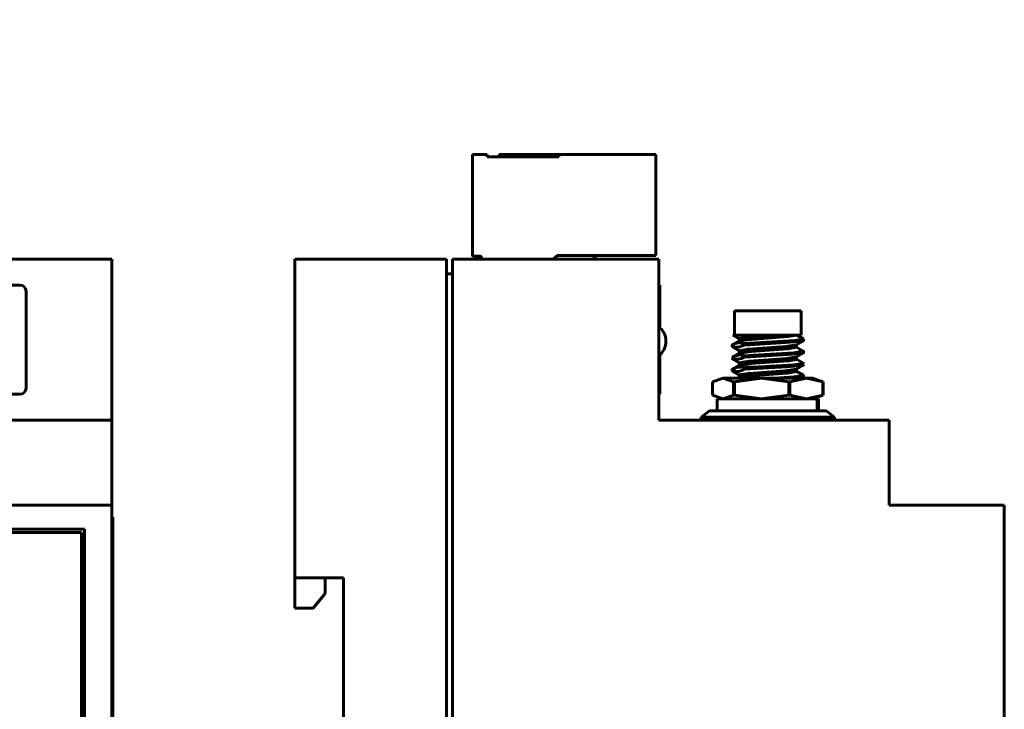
# Model space of a CAD drawing. Header units: millimetres. Extents: x 0 to 1680, y 0 to 297.
# Tile 4 of 12: x 274 to 355, y 86 to 143. Entities that reach past the tile are written whole.
import ezdxf

# ---------------------------------------------------------------- set-up
doc = ezdxf.new("R2010")
doc.units = ezdxf.units.MM
doc.linetypes.add('K5LT_BASIC', pattern=[0])
doc.layers.add('Системный слой (1)', color=7, linetype='Continuous', true_color=0x909090)

# ---------------------------------------------------------------- blocks, each defined once
blk = doc.blocks.new('U20')
at = {"layer": 'Системный слой (1)', "color": 5, "linetype": 'K5LT_BASIC', "lineweight": 60, "true_color": 0x0000ff}
for p, q in [((137.088, 111.655), (263.393, 111.655)), ((271.91, 111.655), (274.088, 111.655))]:
    blk.add_line(p, q, dxfattribs=at)
blk = doc.blocks.new('U22')
at = {"layer": 'Системный слой (1)', "color": 5, "linetype": 'K5LT_BASIC', "lineweight": 60, "true_color": 0x0000ff}
blk.add_line((273.908, 122.78), (281.652, 122.78), dxfattribs=at)
blk = doc.blocks.new('U227')
at = {"layer": 'Системный слой (1)', "color": 5, "linetype": 'K5LT_BASIC', "lineweight": 60, "true_color": 0x0000ff}
for p, q in [((332.825, 115.717), (332.81, 115.7)), ((332.826, 115.718), (332.825, 115.717)), ((332.834, 115.722), (332.826, 115.718)), ((334.514, 114.88), (333.822, 114.838)), ((337.907, 115.084), (334.514, 114.88)), ((338.694, 115.199), (337.907, 115.084))]:
    blk.add_line(p, q, dxfattribs=at)
blk.add_arc((338.668, 115.192), 0.027, 16.33508, 66.81512, dxfattribs=at)
blk = doc.blocks.new('U228')
at = {"layer": 'Системный слой (1)', "color": 5, "linetype": 'K5LT_BASIC', "lineweight": 60, "true_color": 0x0000ff}
for p, q in [((332.823, 114.717), (332.81, 114.701)), ((332.834, 114.722), (332.823, 114.717)), ((332.823, 114.717), (332.823, 114.717)), ((333.846, 113.896), (333.822, 113.838)), ((334.543, 113.884), (333.846, 113.896)), ((337.883, 114.078), (334.543, 113.884)), ((338.694, 114.201), (337.883, 114.078)), ((338.683, 114.213), (338.683, 114.213))]:
    blk.add_line(p, q, dxfattribs=at)
blk.add_arc((338.673, 114.194), 0.0216, 18.76024, 63.88391, dxfattribs=at)
blk = doc.blocks.new('U229')
at = {"layer": 'Системный слой (1)', "color": 5, "linetype": 'K5LT_BASIC', "lineweight": 60, "true_color": 0x0000ff}
for p, q in [((332.81, 113.577), (332.834, 113.597)), ((332.825, 113.559), (332.81, 113.577)), ((338.132, 112.979), (338.681, 113.059))]:
    blk.add_line(p, q, dxfattribs=at)
blk.add_arc((338.678, 113.075), 0.016, 281.97121, 358.67126, dxfattribs=at)
blk = doc.blocks.new('U230')
at = {"layer": 'Системный слой (1)', "color": 5, "linetype": 'K5LT_BASIC', "lineweight": 60, "true_color": 0x0000ff}
for p, q in [((332.81, 114.581), (332.834, 114.597)), ((333.822, 113.713), (337.34, 113.919)), ((337.34, 113.919), (338.608, 114.037)), ((338.608, 114.037), (338.678, 114.062))]:
    blk.add_line(p, q, dxfattribs=at)
for centre, radius, start, end in [((332.839, 114.593), 0.0319, 201.46164, 238.68798), ((338.668, 114.086), 0.0263, 292.4695, 344.3563)]:
    blk.add_arc(centre, radius, start, end, dxfattribs=at)
blk = doc.blocks.new('U231')
at = {"layer": 'Системный слой (1)', "color": 5, "linetype": 'K5LT_BASIC', "lineweight": 60, "true_color": 0x0000ff}
for p, q in [((333.398, 116.052), (334.366, 116.181)), ((334.366, 116.181), (337.394, 116.404)), ((337.394, 116.404), (338.123, 116.53)), ((334.371, 115.18), (337.398, 115.403)), ((337.398, 115.403), (338.123, 115.529)), ((333.396, 115.047), (334.371, 115.18)), ((337.456, 114.406), (338.123, 114.53)), ((333.393, 114.048), (334.356, 114.183)), ((334.356, 114.183), (337.456, 114.406)), ((333.398, 113.052), (334.321, 113.177)), ((334.321, 113.177), (337.377, 113.402)), ((337.377, 113.402), (338.123, 113.533))]:
    blk.add_line(p, q, dxfattribs=at)
blk = doc.blocks.new('U232')
at = {"layer": 'Системный слой (1)', "color": 5, "linetype": 'K5LT_BASIC', "lineweight": 60, "true_color": 0x0000ff}
for p, q in [((332.834, 113.722), (332.82, 113.716)), ((337.895, 113.082), (336.299, 112.979)), ((338.694, 113.204), (337.895, 113.082))]:
    blk.add_line(p, q, dxfattribs=at)
for centre, radius, start, end in [((332.823, 113.703), 0.0128, 101.07712, 178.15553), ((338.673, 113.199), 0.0216, 13.6947, 65.54412)]:
    blk.add_arc(centre, radius, start, end, dxfattribs=at)
blk = doc.blocks.new('U233')
at = {"layer": 'Системный слой (1)', "color": 5, "linetype": 'K5LT_BASIC', "lineweight": 60, "true_color": 0x0000ff}
for p, q in [((338.694, 116.204), (337.953, 116.087)), ((338.681, 116.219), (338.694, 116.204)), ((334.695, 115.894), (333.822, 115.838)), ((337.953, 116.087), (334.695, 115.894))]:
    blk.add_line(p, q, dxfattribs=at)
blk = doc.blocks.new('U234')
at = {"layer": 'Системный слой (1)', "color": 5, "linetype": 'K5LT_BASIC', "lineweight": 60, "true_color": 0x0000ff}
for p, q in [((333.822, 115.713), (337.267, 115.91)), ((337.267, 115.91), (338.622, 116.04)), ((338.622, 116.04), (338.682, 116.059))]:
    blk.add_line(p, q, dxfattribs=at)
blk.add_arc((338.677, 116.075), 0.0167, 285.66505, 354.91947, dxfattribs=at)
blk = doc.blocks.new('U235')
at = {"layer": 'Системный слой (1)', "color": 5, "linetype": 'K5LT_BASIC', "lineweight": 60, "true_color": 0x0000ff}
for p, q in [((332.81, 115.574), (332.834, 115.597)), ((332.82, 115.562), (332.81, 115.574)), ((333.822, 114.713), (337.468, 114.925)), ((337.468, 114.925), (338.654, 115.053)), ((338.654, 115.053), (338.683, 115.065))]:
    blk.add_line(p, q, dxfattribs=at)
blk.add_arc((338.681, 115.078), 0.0131, 279.50562, 357.72376, dxfattribs=at)
blk = doc.blocks.new('U236')
at = {"layer": 'Системный слой (1)', "color": 5, "linetype": 'K5LT_BASIC', "lineweight": 60, "true_color": 0x0000ff}
for p, q in [((333.38, 116.247), (334.086, 116.371)), ((334.086, 116.371), (336.233, 116.53)), ((333.38, 115.246), (334.125, 115.378)), ((334.125, 115.378), (337.207, 115.601)), ((337.207, 115.601), (338.109, 115.727)), ((334.213, 114.387), (337.333, 114.612)), ((337.333, 114.612), (338.109, 114.732)), ((333.38, 114.249), (334.213, 114.387)), ((337.17, 113.601), (338.105, 113.728)), ((333.38, 113.248), (334.145, 113.377)), ((334.145, 113.377), (337.17, 113.601))]:
    blk.add_line(p, q, dxfattribs=at)
blk = doc.blocks.new('U248')
at = {"layer": 'Системный слой (1)', "color": 5, "linetype": 'K5LT_BASIC', "lineweight": 60, "true_color": 0x0000ff}
for p, q in [((326.852, 120.155), (326.852, 117.148)), ((326.852, 114.912), (326.852, 112.155))]:
    blk.add_line(p, q, dxfattribs=at)
blk = doc.blocks.new('U249')
at = {"layer": 'Системный слой (1)', "color": 5, "linetype": 'K5LT_BASIC', "lineweight": 60, "true_color": 0x0000ff}
for p, q in [((333.752, 109.53), (333.702, 109.53)), ((341.252, 109.53), (338.752, 109.53))]:
    blk.add_line(p, q, dxfattribs=at)
blk = doc.blocks.new('U251')
at = {"layer": 'Системный слой (1)', "color": 5, "linetype": 'K5LT_BASIC', "lineweight": 60, "true_color": 0x0000ff}
for p, q in [((312.13, 122.78), (309.752, 122.78)), ((323.252, 122.78), (321.341, 122.78))]:
    blk.add_line(p, q, dxfattribs=at)
blk = doc.blocks.new('U253')
at = {"layer": 'Системный слой (1)', "color": 5, "linetype": 'K5LT_BASIC', "lineweight": 60, "true_color": 0x0000ff}
for p, q in [((339.81, 111.279), (331.562, 111.279)), ((339.941, 111.279), (339.867, 111.279))]:
    blk.add_line(p, q, dxfattribs=at)
blk = doc.blocks.new('U254')
at = {"layer": 'Системный слой (1)', "color": 5, "linetype": 'K5LT_BASIC', "lineweight": 60, "true_color": 0x0000ff}
for p, q in [((339.81, 110.28), (331.562, 110.28)), ((339.941, 110.28), (339.867, 110.28))]:
    blk.add_line(p, q, dxfattribs=at)

msp = doc.modelspace()

# ---------------------------------------------------------------- linework, layer by layer
at = {"layer": 'Системный слой (1)', "color": 5, "linetype": 'K5LT_BASIC', "lineweight": 60, "true_color": 0x0000ff}
for p, q in [((311.412, 131.41), (312.612, 131.41)), ((311.412, 123.13), (311.412, 131.41)), ((311.412, 131.41), (312.612, 131.41)), ((311.412, 123.13), (311.412, 131.41)), ((311.412, 131.41), (312.612, 131.41)), ((311.412, 131.41), (312.612, 131.41)), ((312.612, 131.21), (312.612, 131.41)), ((312.612, 131.21), (313.612, 131.21)), ((312.612, 131.21), (318.532, 131.21)), ((312.612, 131.21), (313.612, 131.21)), ((312.612, 131.21), (313.612, 131.21)), ((313.612, 131.21), (313.612, 131.41)), ((318.532, 131.41), (313.612, 131.41)), ((318.532, 131.41), (313.612, 131.41)), ((313.612, 131.21), (313.612, 131.41)), ((313.612, 131.21), (313.612, 131.41)), ((313.612, 131.21), (313.612, 131.41)), ((318.532, 131.41), (313.612, 131.41)), ((318.532, 131.41), (313.612, 131.41)), ((318.532, 131.41), (313.612, 131.41)), ((313.612, 131.21), (313.612, 131.41)), ((318.532, 131.41), (313.612, 131.41)), ((318.532, 131.41), (313.612, 131.41)), ((313.612, 131.21), (313.612, 131.41)), ((313.612, 131.21), (313.612, 131.41)), ((313.612, 131.21), (313.612, 131.41)), ((318.532, 131.41), (313.612, 131.41)), ((318.532, 131.41), (313.612, 131.41)), ((313.612, 131.21), (313.612, 131.41)), ((318.532, 131.41), (313.612, 131.41)), ((318.532, 131.41), (313.612, 131.41)), ((318.532, 131.41), (313.612, 131.41)), ((318.532, 131.41), (313.612, 131.41)), ((318.532, 131.41), (313.612, 131.41)), ((318.532, 131.41), (326.512, 131.41)), ((318.532, 131.41), (326.512, 131.41)), ((318.532, 131.41), (318.532, 131.21)), ((318.532, 131.41), (326.512, 131.41)), ((318.532, 131.41), (326.512, 131.41)), ((326.512, 131.41), (326.512, 123.08)), ((281.652, 122.78), (123.652, 122.78)), ((281.652, 109.53), (281.652, 122.78)), ((296.752, 122.78), (296.752, 96.53)), ((296.752, 122.78), (309.252, 122.78)), ((309.252, 83.03), (309.252, 122.78)), ((309.752, 122.78), (309.752, 35.28)), ((326.752, 122.78), (309.752, 122.78)), ((309.752, 122.78), (309.752, 121.58)), ((312.03, 123.03), (311.512, 123.03)), ((312.13, 122.93), (312.13, 122.78)), ((312.13, 122.93), (312.13, 122.78)), ((318.392, 123.08), (318.092, 122.78)), ((326.512, 123.08), (318.392, 123.08)), ((326.752, 109.53), (326.752, 122.78)), ((309.252, 121.58), (309.752, 121.58)), ((274.088, 120.655), (137.088, 120.655)), ((326.752, 120.655), (326.852, 120.655)), ((326.852, 120.655), (326.852, 120.155)), ((274.588, 112.155), (274.588, 120.155)), ((333.002, 118.53), (338.502, 118.53)), ((333.002, 118.53), (333.002, 116.53)), ((338.502, 118.53), (338.502, 116.53)), ((332.874, 116.53), (333.222, 116.53)), ((332.874, 116.53), (333.38, 116.236)), ((338.502, 116.53), (333.222, 116.53)), ((333.38, 116.041), (333.38, 116.247)), ((338.145, 116.53), (338.681, 116.219)), ((338.694, 116.074), (338.694, 116.204)), ((332.81, 115.574), (332.809, 115.7)), ((332.82, 115.562), (333.38, 115.238)), ((333.398, 116.052), (332.825, 115.719)), ((332.834, 115.597), (332.834, 115.722)), ((333.822, 115.838), (333.822, 115.713)), ((338.682, 116.059), (338.109, 115.727)), ((338.123, 115.529), (338.123, 115.736)), ((338.123, 115.539), (338.678, 115.217)), ((332.834, 114.722), (332.81, 114.701)), ((332.822, 114.565), (333.38, 114.24)), ((333.396, 115.047), (332.823, 114.714)), ((333.38, 115.038), (333.38, 115.246)), ((333.822, 114.838), (333.822, 114.713)), ((338.683, 115.065), (338.109, 114.732)), ((338.123, 114.53), (338.123, 114.74)), ((338.123, 114.538), (338.683, 114.213)), ((338.694, 115.077), (338.694, 115.199)), ((332.81, 113.577), (332.81, 113.703)), ((333.393, 114.048), (332.82, 113.716)), ((332.834, 113.597), (332.834, 113.722)), ((333.38, 114.04), (333.38, 114.249)), ((333.822, 113.838), (333.822, 113.713)), ((338.678, 114.062), (338.105, 113.728)), ((338.123, 113.533), (338.123, 113.739)), ((338.683, 114.213), (338.694, 114.201)), ((331.191, 112.679), (332.058, 112.979)), ((332.059, 112.979), (332.058, 112.979)), ((332.058, 112.979), (332.926, 112.679)), ((335.235, 112.979), (332.059, 112.979)), ((332.825, 113.559), (333.38, 113.237)), ((332.994, 112.679), (335.235, 112.979)), ((333.398, 113.052), (333.272, 112.979)), ((333.38, 113.042), (333.38, 113.248)), ((335.235, 112.979), (337.475, 112.679)), ((338.928, 112.979), (335.235, 112.979)), ((335.235, 112.979), (335.235, 112.979)), ((337.555, 112.679), (338.928, 112.979)), ((338.123, 113.542), (338.682, 113.219)), ((338.681, 113.059), (338.543, 112.979)), ((338.694, 113.074), (338.694, 113.204)), ((339.445, 112.979), (338.928, 112.979)), ((338.928, 112.979), (340.301, 112.679)), ((338.928, 112.979), (338.928, 112.979)), ((340.313, 112.679), (339.445, 112.979)), ((339.445, 112.979), (339.445, 112.979)), ((326.852, 112.155), (326.852, 111.655)), ((331.191, 111.579), (331.191, 112.679)), ((332.926, 112.679), (332.994, 112.679)), ((332.926, 112.679), (332.926, 111.579)), ((332.994, 111.579), (332.994, 112.679)), ((337.475, 112.679), (337.475, 111.579)), ((337.475, 112.679), (337.555, 112.679)), ((337.555, 111.579), (337.555, 112.679)), ((340.301, 112.679), (340.301, 111.579)), ((340.301, 112.679), (340.313, 112.679)), ((340.313, 111.579), (340.313, 112.679)), ((326.752, 111.655), (326.852, 111.655)), ((332.058, 111.279), (331.191, 111.579)), ((331.562, 111.279), (331.562, 110.28)), ((332.926, 111.579), (332.058, 111.279)), ((332.059, 111.279), (332.058, 111.279)), ((332.059, 111.279), (335.235, 111.279)), ((332.994, 111.579), (332.926, 111.579)), ((335.235, 111.279), (332.994, 111.579)), ((337.475, 111.579), (335.235, 111.279)), ((335.235, 111.279), (335.235, 111.279)), ((335.235, 111.279), (338.928, 111.279)), ((337.555, 111.579), (337.475, 111.579)), ((338.928, 111.279), (337.555, 111.579)), ((340.301, 111.579), (338.928, 111.279)), ((338.928, 111.279), (338.928, 111.279)), ((338.928, 111.279), (339.445, 111.279)), ((339.867, 111.279), (338.991, 111.279)), ((339.445, 111.279), (340.313, 111.579)), ((339.445, 111.279), (339.445, 111.279)), ((339.81, 110.28), (339.81, 111.279)), ((339.867, 110.28), (339.867, 111.279)), ((339.941, 111.279), (339.941, 110.28)), ((340.313, 111.579), (340.301, 111.579)), ((330.952, 110.28), (330.252, 109.78)), ((330.252, 109.78), (330.252, 109.53)), ((333.702, 109.78), (330.252, 109.78)), ((333.962, 110.28), (330.952, 110.28)), ((341.252, 109.78), (333.702, 109.78)), ((333.752, 109.53), (333.752, 109.63)), ((333.752, 109.63), (334.252, 109.63)), ((340.552, 110.28), (333.962, 110.28)), ((334.252, 109.63), (338.252, 109.63)), ((338.252, 109.63), (338.752, 109.63)), ((338.752, 109.53), (338.752, 109.63)), ((339.81, 110.28), (339.867, 110.28)), ((340.552, 110.28), (341.252, 109.78)), ((341.252, 109.78), (341.252, 109.53)), ((281.652, 109.53), (123.652, 109.53)), ((281.652, 102.53), (281.652, 109.53)), ((345.752, 109.53), (326.752, 109.53)), ((333.702, 109.53), (330.252, 109.53)), ((332.875, 109.53), (332.875, 109.53)), ((333.752, 109.53), (334.252, 109.53)), ((334.252, 109.53), (338.252, 109.53)), ((338.141, 109.53), (338.141, 109.53)), ((338.252, 109.53), (338.752, 109.53)), ((345.752, 102.53), (345.752, 109.53)), ((281.652, 102.53), (123.652, 102.53)), ((281.652, 55.53), (281.652, 102.53)), ((355.252, 102.53), (345.752, 102.53)), ((355.252, 55.53), (355.252, 102.53)), ((281.652, 101.53), (281.752, 101.53)), ((281.752, 101.53), (281.752, 56.53)), ((279.402, 100.53), (125.902, 100.53)), ((279.152, 100.28), (126.152, 100.28)), ((279.152, 57.78), (279.152, 100.28)), ((279.402, 57.53), (279.402, 100.53)), ((300.752, 96.53), (296.752, 96.53)), ((296.752, 94.03), (296.752, 96.53)), ((299.252, 96.53), (299.252, 95.23)), ((300.752, 83.03), (300.752, 96.53)), ((299.252, 95.23), (298.252, 94.03)), ((298.252, 94.03), (296.752, 94.03))]:
    msp.add_line(p, q, dxfattribs=at)
for centre, radius, start, end in [((311.512, 123.13), 0.1, 180, 225.00046), ((311.512, 123.13), 0.1, 180, 270), ((312.03, 122.93), 0.1, 0, 90), ((312.03, 122.93), 0.1, 0, 44.99956), ((321.799, 122.58), 0.5, 90.04518, 156.42193), ((274.088, 120.155), 0.5, 0, 90), ((325.852, 116.03), 1.5, 0, 53.13135), ((325.852, 116.03), 1.5, 0, 11.24914), ((325.852, 116.03), 1.5, 306.86865, 0), ((325.852, 116.03), 1.5, 348.75086, 0), ((274.088, 112.155), 0.5, 270, 0)]:
    msp.add_arc(centre, radius, start, end, dxfattribs=at)
for points in [[(332.834, 115.722), (332.998, 115.797), (333.162, 115.871), (333.488, 115.909), (333.648, 115.852), (333.815, 115.838), (333.819, 115.838), (333.822, 115.838)], [(333.822, 115.713), (333.658, 115.639), (333.494, 115.566), (333.167, 115.527), (333.002, 115.496), (332.84, 115.593), (332.837, 115.595), (332.834, 115.597)], [(332.834, 114.722), (332.998, 114.798), (333.162, 114.874), (333.488, 114.911), (333.65, 114.878), (333.815, 114.839), (333.819, 114.838), (333.822, 114.838)], [(333.822, 114.713), (333.658, 114.637), (333.494, 114.561), (333.168, 114.523), (333.006, 114.559), (332.84, 114.596), (332.837, 114.596), (332.834, 114.597)], [(332.834, 113.722), (332.998, 113.795), (333.162, 113.869), (333.488, 113.908), (333.654, 113.938), (333.816, 113.841), (333.819, 113.84), (333.822, 113.838)], [(333.822, 113.713), (333.658, 113.638), (333.494, 113.563), (333.168, 113.526), (333.008, 113.58), (332.84, 113.596), (332.837, 113.597), (332.834, 113.597)]]:
    msp.add_open_spline(points, degree=3, knots=[-0.2115206, -0.2115206, -0.2115206, -0.2115206, -0.1057603, -0.1057603, -0.0020089, -0.0020089, 0, 0, 0, 0], dxfattribs=at)

# ---------------------------------------------------------------- block references
at = {"layer": 'Системный слой (1)'}
for name in ['U22', 'U251', 'U248', 'U236', 'U231', 'U233', 'U227', 'U235', 'U234', 'U228', 'U230', 'U232', 'U229', 'U20', 'U253', 'U254', 'U249']:
    msp.add_blockref(name, (0, 0), dxfattribs=at)

doc.saveas('drawing.dxf')
